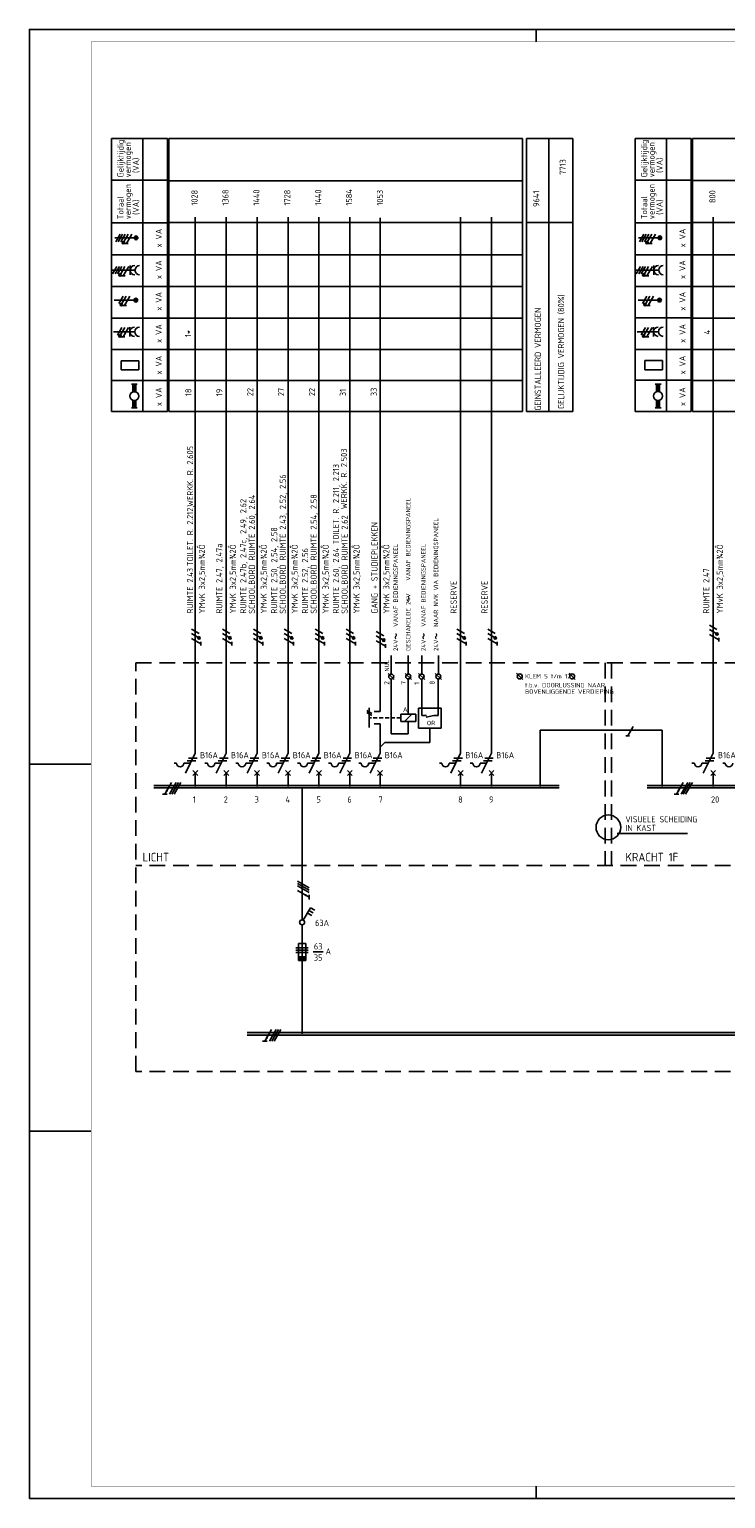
# Model space of a CAD drawing. Header units: millimetres. Extents: x 0 to 841, y 0 to 594.
# Tile 1 of 4: x 0 to 282, y 0 to 594. Entities that reach past the tile are written whole.
import ezdxf
from ezdxf.enums import TextEntityAlignment as Align

# ---------------------------------------------------------------- set-up
doc = ezdxf.new("R2010")
doc.units = ezdxf.units.MM
doc.linetypes.add('HIDDEN', pattern=[9.525, 6.35, -3.175])
doc.layers.get('0').update_dxf_attribs({"linetype": 'CONTINUOUS'})
for name, color, linetype in [('1', 7, 'CONTINUOUS'), ('40', 1, 'CONTINUOUS'), ('70', 1, 'CONTINUOUS'), ('71', 2, 'CONTINUOUS'), ('73', 4, 'CONTINUOUS'), ('BLOKASP', 9, 'CONTINUOUS'), ('EL$2B---_KADER', 4, 'CONTINUOUS'), ('LIJN018', 210, 'CONTINUOUS'), ('LIJN025', 10, 'CONTINUOUS'), ('LIJN035', 50, 'CONTINUOUS'), ('LIJN050', 90, 'CONTINUOUS'), ('TEKST18', 210, 'CONTINUOUS'), ('TEKST25', 10, 'CONTINUOUS'), ('TEKST35', 50, 'CONTINUOUS'), ('TEKST50', 90, 'CONTINUOUS')]:
    doc.layers.add(name, color=color, linetype=linetype)
doc.styles.add('5_0', font='iso.shx')
doc.styles.add('ISO', font='ISO.SHX')
doc.styles.add('NEN', font='iso.shx')
doc.styles.add('ROMAND', font='romand')
doc.styles.get("Standard").update_dxf_attribs({"font": 'iso.shx'})

# ---------------------------------------------------------------- blocks, each defined once
blk = doc.blocks.new('A1')
at = {"layer": 'LIJN025'}
for p, q in [((205, 589), (205, 594)), ((0, 297), (25, 297)), ((0, 148.5), (25, 148.5)), ((205, 0), (205, 5))]:
    blk.add_line(p, q, dxfattribs=at)
blk.add_lwpolyline([(0, 0), (0, 594), (841, 594), (841, 0)], close=True, dxfattribs=at)
at = {"layer": 'LIJN050', "const_width": 0.2}
blk.add_lwpolyline([(836, 5), (836, 589), (25, 589), (25, 5)], close=True, dxfattribs=at)
at = {"layer": 'TEKST25', "style": 'ROMAND', "width": 2.899115}
blk.add_attdef('STATUS', text='', height=2.5, dxfattribs=at).set_placement((795, 71.5), (834, 71.5), align=Align.FIT)
at = {"layer": 'TEKST25', "style": 'ISO'}
for tag, p in [('E', (796.25, 66)), ('NAAM-E', (807.75, 66)), ('DATUM-E', (826, 66)), ('D', (796.25, 61)), ('NAAM-D', (807.75, 61)), ('DATUM-D', (826, 61)), ('C', (796.25, 56)), ('B', (796.25, 51)), ('NAAM-B', (807.75, 51)), ('NAAM-C', (807.75, 56)), ('DATUM-B', (826, 51)), ('DATUM-C', (826, 56)), ('A', (796.25, 46)), ('NAAM-A', (807.75, 46)), ('DATUM-A', (826, 46))]:
    blk.add_attdef(tag, text='', height=2.5, dxfattribs=at).set_placement(p, align=Align.CENTER)
for tag, p in [('DATUM', (673.75, 36.25)), ('SCHAAL', (709, 36.25)), ('GETEKEND', (739.25, 36.25)), ('GECONTOL.', (774, 36.25)), ('FORMAAT', (804.25, 28.25))]:
    blk.add_attdef(tag, p, '', height=2.5, dxfattribs=at)
at = {"layer": 'TEKST35', "style": 'ISO'}
for tag, p in [('PROJECT', (675.5, 72.5)), ('PLAATS', (675.5, 63.5)), ('INSTALLATIE-REGEL1', (675.5, 52.5)), ('INSTALLATIE-REGEL2', (675.5, 43.5))]:
    blk.add_attdef(tag, p, '', height=4, dxfattribs=at)
blk.add_attdef('PROJ.NR.', text='', height=4, dxfattribs=at).set_placement((822, 23), align=Align.CENTER)
at = {"layer": 'TEKST50', "style": 'ISO'}
blk.add_attdef('FILE-NAAM', text='', height=5, dxfattribs=at).set_placement((814.5, 7.5), align=Align.CENTER)
blk = doc.blocks.new('RWS035')
at = {"layer": '71'}
for p, q in [((-2, 8), (2, 8)), ((-1, 2.83), (-1, 8)), ((1, 2.83), (1, 8)), ((2, -8), (-2, -8)), ((-1, -2.83), (-1, -8)), ((1, -2.83), (1, -8))]:
    blk.add_line(p, q, dxfattribs=at)
blk.add_circle((0, 0), 3, dxfattribs=at)
for points in [[(-1, 3), (1, 3), (-1, 8), (1, 8)], [(-1, 3), (-1, 2.9), (0, 3)], [(1, 2.9), (1, 3), (0.1, 3)], [(-1, -3), (-1, -2.9), (-0.1, -3)], [(-1, -8), (1, -8), (-1, -3), (1, -3)], [(1, -3), (1, -2.9), (0.1, -3)]]:
    blk.add_solid(points, dxfattribs=at)
blk = doc.blocks.new('RWS075')
at = {"layer": '71'}
blk.add_line((2, 0), (0, -2), dxfattribs=at)
blk = doc.blocks.new('RWS023', base_point=(227, 181))
at = {"layer": '40', "style": 'NEN'}
blk.add_text('~', height=5, dxfattribs=at).set_placement((223.5, 179.5))

msp = doc.modelspace()

# ---------------------------------------------------------------- linework, layer by layer
at = {"color": 10}
for p, q in [((57.49, 289.51), (54.78, 284.82)), ((59.36, 289.51), (56.66, 284.82)), ((60.3, 289.51), (57.59, 284.82)), ((60.3, 289.51), (57.59, 284.82)), ((61.24, 289.51), (58.53, 284.82)), ((264.37, 289.51), (261.66, 284.82)), ((266.24, 289.51), (263.54, 284.82)), ((267.18, 289.51), (264.47, 284.82)), ((267.18, 289.51), (264.47, 284.82)), ((268.12, 289.51), (265.41, 284.82)), ((55.72, 284.82), (53.84, 284.82)), ((262.6, 284.82), (260.72, 284.82)), ((108.47, 249.64), (113.16, 246.93)), ((108.47, 248.7), (113.16, 246)), ((108.47, 248.7), (113.16, 246)), ((108.47, 247.76), (113.16, 245.06)), ((108.47, 245.89), (113.16, 243.18)), ((113.16, 244.12), (113.16, 242.25)), ((96.17, 184.92), (94.29, 184.92)), ((97.94, 189.61), (95.23, 184.92)), ((99.81, 189.61), (97.1, 184.92)), ((100.75, 189.61), (98.04, 184.92)), ((100.75, 189.61), (98.04, 184.92)), ((101.69, 189.61), (98.98, 184.92))]:
    msp.add_line(p, q, dxfattribs=at)
for p, q in [((60.3, 289.51), (57.59, 284.82)), ((267.18, 289.51), (264.47, 284.82)), ((108.47, 248.7), (113.16, 246)), ((100.75, 189.61), (98.04, 184.92))]:
    msp.add_line(p, q)
at = {"color": 10, "const_width": 0.469}
for points in [[(55.8, 286.11, 1), (55.39, 286.35, 1)], [(262.68, 286.11, 1), (262.27, 286.35, 1)], [(111.87, 244.2, 1), (111.63, 243.79, 1)], [(96.24, 186.21, 1), (95.84, 186.45, 1)]]:
    msp.add_lwpolyline(points, format="xyb", close=True, dxfattribs=at)
at = {"layer": '1', "color": 1}
for p, q in [((36.68, 511.16), (34.93, 508.13)), ((37.68, 511.16), (35.93, 508.13)), ((38.68, 511.16), (36.93, 508.13)), ((39.93, 511.16), (38.21, 508.17)), ((41.43, 511.16), (39.25, 507.38)), ((35.42, 498.16), (33.67, 495.13)), ((36.42, 498.16), (34.67, 495.13)), ((37.42, 498.16), (35.67, 495.13)), ((38.67, 498.16), (36.94, 495.17)), ((40.17, 498.16), (37.98, 494.38)), ((37.93, 486.15), (36.18, 483.12)), ((39.18, 486.15), (37.45, 483.16)), ((40.68, 486.15), (38.49, 482.36)), ((37.33, 473.45), (35.58, 470.42)), ((38.58, 473.45), (36.85, 470.46)), ((40.08, 473.45), (37.89, 469.66)), ((68.62, 349.73), (65.59, 351.48)), ((81.12, 349.73), (78.09, 351.48)), ((93.62, 349.73), (90.59, 351.48)), ((106.12, 349.73), (103.09, 351.48)), ((118.62, 349.73), (115.59, 351.48)), ((131.12, 349.73), (128.09, 351.48)), ((143.32, 348.8), (140.29, 350.55)), ((175.91, 349.73), (172.88, 351.48)), ((188.41, 349.73), (185.38, 351.48)), ((277.98, 349.61), (274.99, 351.33)), ((278.06, 351.33), (275.03, 353.08)), ((68.54, 348.01), (65.55, 349.73)), ((69.37, 345.57), (65.58, 347.76)), ((81.04, 348.01), (78.05, 349.73)), ((81.87, 345.57), (78.08, 347.76)), ((93.54, 348.01), (90.55, 349.73)), ((94.37, 345.57), (90.58, 347.76)), ((106.04, 348.01), (103.05, 349.73)), ((106.87, 345.57), (103.08, 347.76)), ((118.54, 348.01), (115.55, 349.73)), ((119.37, 345.57), (115.58, 347.76)), ((131.04, 348.01), (128.05, 349.73)), ((131.87, 345.57), (128.08, 347.76)), ((143.25, 347.07), (140.26, 348.8)), ((144.07, 344.64), (140.29, 346.82)), ((175.84, 348.01), (172.85, 349.73)), ((176.66, 345.57), (172.88, 347.76)), ((188.34, 348.01), (185.35, 349.73)), ((189.16, 345.57), (185.38, 347.76)), ((278.81, 347.17), (275.02, 349.36)), ((136.48, 318.62), (138.48, 317.47)), ((136.48, 317.82), (138.48, 316.67)), ((244.23, 312.17), (242.04, 308.38)), ((107.78, 222.74), (112.78, 222.74)), ((112.78, 222.74), (107.78, 222.74)), ((107.78, 221.74), (112.78, 221.74)), ((107.78, 220.74), (112.78, 220.74))]:
    msp.add_line(p, q, dxfattribs=at)
at = {"layer": '1', "color": 1, "linetype": 'HIDDEN', "ltscale": 0.25}
msp.add_line((150.21, 315.61), (137.48, 315.61), dxfattribs=at)
at = {"layer": '1', "color": 2}
for p, q in [((150.23, 317.14), (150.23, 314.14)), ((150.23, 317.14), (156.23, 317.14)), ((156.23, 317.14), (156.23, 314.14)), ((156.23, 314.14), (150.23, 314.14)), ((58.5, 297.32), (59.5, 297.32)), ((62.5, 297.32), (65.09, 297.32)), ((63.09, 293.32), (67.1, 301.35)), ((71, 297.32), (72, 297.32)), ((75, 297.32), (77.59, 297.32)), ((75.59, 293.32), (79.6, 301.35)), ((83.5, 297.32), (84.5, 297.32)), ((87.5, 297.32), (90.09, 297.32)), ((88.09, 293.32), (92.1, 301.35)), ((96, 297.32), (97, 297.32)), ((100, 297.32), (102.59, 297.32)), ((100.59, 293.32), (104.6, 301.35)), ((108.5, 297.32), (109.5, 297.32)), ((112.5, 297.32), (115.09, 297.32)), ((113.09, 293.32), (117.1, 301.35)), ((121, 297.32), (122, 297.32)), ((125, 297.32), (127.59, 297.32)), ((125.59, 293.32), (129.6, 301.35)), ((133.21, 297.32), (134.21, 297.32)), ((137.21, 297.32), (139.79, 297.32)), ((137.79, 293.32), (141.81, 301.35)), ((165.8, 297.32), (166.8, 297.32)), ((169.8, 297.32), (172.38, 297.32)), ((170.38, 293.32), (174.4, 301.35)), ((178.3, 297.32), (179.3, 297.32)), ((182.3, 297.32), (184.88, 297.32)), ((182.88, 293.32), (186.9, 301.35)), ((267.94, 297.32), (268.94, 297.32)), ((271.94, 297.32), (274.52, 297.32)), ((272.52, 293.32), (276.54, 301.35)), ((280.44, 297.32), (281.44, 297.32)), ((108.78, 217.49), (108.78, 224.49)), ((108.78, 224.49), (111.78, 224.49)), ((111.78, 224.49), (111.78, 217.49)), ((111.78, 218.99), (108.78, 218.99)), ((111.78, 218.74), (108.78, 218.74)), ((111.78, 218.49), (108.78, 218.49)), ((111.78, 218.24), (108.78, 218.24)), ((111.78, 217.99), (108.78, 217.99)), ((111.78, 217.74), (108.78, 217.74)), ((111.78, 217.49), (108.78, 217.49))]:
    msp.add_line(p, q, dxfattribs=at)
at = {"layer": '1', "color": 1}
for centre in [(37.97, 507.74), (36.7, 494.74), (37.21, 482.72), (36.61, 470.02), (68.62, 347.98), (81.12, 347.98), (93.62, 347.98), (106.12, 347.98), (118.62, 347.98), (131.12, 347.98), (143.32, 347.05), (175.91, 347.98), (188.41, 347.98), (278.06, 349.58)]:
    msp.add_circle(centre, 0.5, dxfattribs=at)
at = {"layer": '1', "color": 2}
for centre in [(61, 297.32), (73.5, 297.32), (86, 297.32), (98.5, 297.32), (111, 297.32), (123.5, 297.32), (135.71, 297.32), (168.3, 297.32), (180.8, 297.32), (270.44, 297.32), (282.94, 297.32)]:
    msp.add_arc(centre, 1.5, 180, 0, dxfattribs=at)
at = {"layer": '70'}
for p, q in [((40.02, 507.38), (38.47, 507.38)), ((38.76, 494.38), (37.2, 494.38)), ((39.27, 482.36), (37.72, 482.36)), ((38.67, 469.66), (37.12, 469.66)), ((69.36, 344.86), (69.36, 346.41)), ((81.86, 344.86), (81.86, 346.41)), ((94.36, 344.86), (94.36, 346.41)), ((106.86, 344.86), (106.86, 346.41)), ((119.36, 344.86), (119.36, 346.41)), ((131.86, 344.86), (131.86, 346.41)), ((144.06, 343.92), (144.06, 345.47)), ((176.65, 344.86), (176.65, 346.41)), ((189.15, 344.86), (189.15, 346.41)), ((278.8, 346.46), (278.8, 348.01)), ((242.73, 308.38), (241.18, 308.38)), ((63.84, 298.32), (67.34, 298.32)), ((64.34, 299.32), (67.84, 299.32)), ((76.34, 298.32), (79.84, 298.32)), ((76.84, 299.32), (80.34, 299.32)), ((88.84, 298.32), (92.34, 298.32)), ((89.34, 299.32), (92.84, 299.32)), ((101.34, 298.32), (104.84, 298.32)), ((101.84, 299.32), (105.34, 299.32)), ((113.84, 298.32), (117.34, 298.32)), ((114.34, 299.32), (117.84, 299.32)), ((126.34, 298.32), (129.84, 298.32)), ((126.84, 299.32), (130.34, 299.32)), ((138.54, 298.32), (142.04, 298.32)), ((139.04, 299.32), (142.54, 299.32)), ((171.13, 298.32), (174.63, 298.32)), ((171.63, 299.32), (175.13, 299.32)), ((183.63, 298.32), (187.13, 298.32)), ((184.13, 299.32), (187.63, 299.32)), ((273.27, 298.32), (276.77, 298.32)), ((273.77, 299.32), (277.27, 299.32)), ((114.79, 221.01), (118.79, 221.01))]:
    msp.add_line(p, q, dxfattribs=at)
at = {"layer": '70', "const_width": 0.5}
for points in [[(37.72, 507.74, 1), (38.22, 507.74, 1)], [(36.45, 494.74, 1), (36.95, 494.74, 1)], [(36.96, 482.72, 1), (37.46, 482.72, 1)], [(36.36, 470.02, 1), (36.86, 470.02, 1)], [(68.62, 348.23, 1), (68.62, 347.73, 1)], [(81.12, 348.23, 1), (81.12, 347.73, 1)], [(93.62, 348.23, 1), (93.62, 347.73, 1)], [(106.12, 348.23, 1), (106.12, 347.73, 1)], [(118.62, 348.23, 1), (118.62, 347.73, 1)], [(131.12, 348.23, 1), (131.12, 347.73, 1)], [(143.32, 347.3, 1), (143.32, 346.8, 1)], [(278.06, 349.83, 1), (278.06, 349.33, 1)]]:
    msp.add_lwpolyline(points, format="xyb", close=True, dxfattribs=at)
at = {"layer": '70'}
for centre, start, end in [((175.91, 347.98), 90, 270), ((175.91, 347.98), 270, 90), ((188.41, 347.98), 90, 270), ((188.41, 347.98), 270, 90)]:
    msp.add_arc(centre, 0.25, start, end, dxfattribs=at)
at = {"layer": '71'}
for p, q in [((33.63, 496.64), (42.71, 496.64)), ((40.71, 494.76), (40.71, 498.52)), ((34.03, 471.75), (42.63, 471.75)), ((40.63, 469.87), (40.63, 473.62)), ((37.09, 456.3), (37.09, 460.06)), ((37.09, 460.06), (44.28, 460.06)), ((44.28, 456.3), (44.28, 460.06)), ((37.09, 456.3), (44.28, 456.3)), ((147.58, 331.1), (145.08, 333.6)), ((154.48, 331.12), (151.98, 333.62)), ((159.87, 331.1), (157.37, 333.6)), ((166.62, 331.12), (164.12, 333.62)), ((197.06, 333.66), (199.56, 331.16)), ((218.27, 333.66), (220.77, 331.16)), ((137.48, 319.72), (137.48, 311.72)), ((141.81, 318.22), (139.48, 318.22)), ((166.49, 319.55), (157.39, 319.55)), ((157.39, 319.55), (157.39, 311.45)), ((163.63, 316.63), (160.53, 315.87)), ((166.49, 311.45), (166.49, 319.55)), ((141.81, 313.22), (139.48, 313.22)), ((157.39, 311.45), (166.49, 311.45)), ((66.1, 292.32), (68.1, 294.32)), ((68.1, 292.32), (66.1, 294.32)), ((78.6, 292.32), (80.6, 294.32)), ((80.6, 292.32), (78.6, 294.32)), ((91.1, 292.32), (93.1, 294.32)), ((93.1, 292.32), (91.1, 294.32)), ((103.6, 292.32), (105.6, 294.32)), ((105.6, 292.32), (103.6, 294.32)), ((116.1, 292.32), (118.1, 294.32)), ((118.1, 292.32), (116.1, 294.32)), ((128.6, 292.32), (130.6, 294.32)), ((130.6, 292.32), (128.6, 294.32)), ((140.81, 292.32), (142.81, 294.32)), ((142.81, 292.32), (140.81, 294.32)), ((175.4, 292.32), (173.4, 294.32)), ((173.4, 292.32), (175.4, 294.32)), ((185.9, 292.32), (187.9, 294.32)), ((187.9, 292.32), (185.9, 294.32)), ((277.54, 292.32), (275.54, 294.32)), ((275.54, 292.32), (277.54, 294.32)), ((110.78, 233.86), (113.68, 238.88)), ((113.06, 237.8), (114.79, 236.8)), ((113.68, 238.88), (115.42, 237.88)), ((112.43, 236.72), (114.17, 235.72))]:
    msp.add_line(p, q, dxfattribs=at)
for centre, radius in [((43.12, 509.73), 0.75), ((43.12, 509.73), 0.5), ((43.12, 509.73), 0.25), ((43.05, 484.53), 0.75), ((43.05, 484.53), 0.5), ((43.05, 484.53), 0.25), ((146.33, 332.35), 1), ((153.23, 332.37), 1), ((158.62, 332.35), 1), ((165.37, 332.37), 1), ((198.31, 332.41), 1), ((219.52, 332.41), 1), ((110.28, 233), 1)]:
    msp.add_circle(centre, radius, dxfattribs=at)
for centre in [(42.59, 496.64), (44.59, 496.64), (42.51, 471.75), (44.51, 471.75)]:
    msp.add_arc(centre, 1.88, 90, 270, dxfattribs=at)
at = {"layer": '73'}
for p, q in [((50.38, 288.33), (214.26, 288.33)), ((50.38, 287.33), (214.26, 287.33)), ((249.88, 288.33), (749.5, 288.33)), ((249.88, 287.33), (749.5, 287.33)), ((88.07, 188.4), (490.82, 188.4)), ((88.07, 187.4), (490.82, 187.4))]:
    msp.add_line(p, q, dxfattribs=at)
for points in [[(214.26, 287.33), (214.26, 288.33), (50.38, 287.33), (50.38, 288.33)], [(749.5, 287.33), (749.5, 288.33), (249.88, 287.33), (249.88, 288.33)], [(490.82, 187.4), (490.82, 188.4), (88.07, 187.4), (88.07, 188.4)]]:
    msp.add_solid(points, dxfattribs=at)
at = {"layer": 'BLOKASP', "color": 9, "linetype": 'Continuous'}
for p, q in [((244.94, 439.48), (244.94, 549.95)), ((244.94, 549.95), (267.61, 549.95)), ((257.61, 439.48), (257.61, 549.95)), ((267.61, 439.48), (267.61, 549.95)), ((244.94, 533.03), (267.61, 533.03)), ((244.94, 515.8), (267.61, 515.8)), ((244.94, 502.91), (267.61, 502.91)), ((244.94, 490.05), (267.61, 490.05)), ((244.94, 477.33), (267.61, 477.33)), ((244.94, 464.56), (267.61, 464.56)), ((244.94, 452.12), (267.61, 452.12)), ((244.94, 439.48), (267.61, 439.48))]:
    msp.add_line(p, q, dxfattribs=at)
at = {"layer": 'BLOKASP', "color": 9}
for p, q in [((248.47, 511.19), (246.72, 508.16)), ((249.47, 511.19), (247.72, 508.16)), ((250.47, 511.19), (248.72, 508.16)), ((251.72, 511.19), (250, 508.21)), ((253.22, 511.19), (251.04, 507.41)), ((254.41, 509.76), (246.33, 509.76)), ((251.81, 507.41), (250.26, 507.41)), ((245.41, 496.67), (254.5, 496.67)), ((247.2, 498.19), (245.45, 495.16)), ((248.2, 498.19), (246.45, 495.16)), ((249.2, 498.19), (247.45, 495.16)), ((250.45, 498.19), (248.73, 495.21)), ((250.54, 494.41), (248.99, 494.41)), ((251.95, 498.19), (249.77, 494.41)), ((252.5, 494.79), (252.5, 498.55)), ((254.34, 484.56), (246.14, 484.56)), ((249.72, 486.18), (247.97, 483.15)), ((250.97, 486.18), (249.24, 483.19)), ((251.06, 482.39), (249.51, 482.39)), ((252.47, 486.18), (250.28, 482.39)), ((245.82, 471.78), (254.42, 471.78)), ((249.12, 473.48), (247.37, 470.45)), ((250.37, 473.48), (248.64, 470.49)), ((250.46, 469.69), (248.91, 469.69)), ((251.87, 473.48), (249.68, 469.69)), ((252.42, 469.9), (252.42, 473.66)), ((248.88, 456.33), (248.88, 460.09)), ((248.88, 460.09), (256.07, 460.09)), ((256.07, 456.33), (256.07, 460.09)), ((248.88, 456.33), (256.07, 456.33))]:
    msp.add_line(p, q, dxfattribs=at)
at = {"layer": 'BLOKASP'}
for p, q in [((253.05, 450.56), (255.45, 450.56)), ((253.65, 447.46), (253.65, 450.56)), ((254.85, 447.46), (254.85, 450.56)), ((255.45, 440.96), (253.05, 440.96)), ((253.65, 444.06), (253.65, 440.96)), ((254.85, 444.06), (254.85, 440.96))]:
    msp.add_line(p, q, dxfattribs=at)
at = {"layer": 'BLOKASP', "color": 9, "const_width": 0.5}
for points in [[(249.5, 507.77, 1), (250, 507.77, 1)], [(248.23, 494.77, 1), (248.73, 494.77, 1)], [(248.75, 482.75, 1), (249.25, 482.75, 1)], [(248.15, 470.05, 1), (248.65, 470.05, 1)]]:
    msp.add_lwpolyline(points, format="xyb", close=True, dxfattribs=at)
at = {"layer": 'BLOKASP', "color": 9}
for centre, radius in [((249.75, 507.77), 0.5), ((254.91, 509.76), 0.75), ((254.91, 509.76), 0.5), ((254.91, 509.76), 0.25), ((248.48, 494.77), 0.5), ((249, 482.75), 0.5), ((254.84, 484.56), 0.75), ((254.84, 484.56), 0.5), ((254.84, 484.56), 0.25), ((248.4, 470.05), 0.5)]:
    msp.add_circle(centre, radius, dxfattribs=at)
at = {"layer": 'BLOKASP'}
msp.add_circle((254.25, 445.76), 1.8, dxfattribs=at)
at = {"layer": 'BLOKASP', "color": 9}
for centre in [(254.38, 496.67), (256.38, 496.67), (254.3, 471.78), (256.3, 471.78)]:
    msp.add_arc(centre, 1.88, 90, 270, dxfattribs=at)
at = {"layer": 'BLOKASP'}
for points in [[(253.65, 447.56), (254.85, 447.56), (253.65, 450.56), (254.85, 450.56)], [(253.65, 447.56), (253.65, 447.5), (254.25, 447.56)], [(254.85, 447.5), (254.85, 447.56), (254.31, 447.56)], [(253.65, 443.96), (253.65, 444.02), (254.19, 443.96)], [(253.65, 440.96), (254.85, 440.96), (253.65, 443.96), (254.85, 443.96)], [(254.85, 443.96), (254.85, 444.02), (254.31, 443.96)]]:
    msp.add_solid(points, dxfattribs=at)
at = {"layer": 'LIJN018', "color": 9, "linetype": 'Continuous'}
for p, q in [((56.42, 439.48), (56.42, 549.82)), ((56.42, 549.82), (199.4, 549.82)), ((268.21, 439.51), (268.21, 549.86)), ((268.21, 549.86), (626.42, 549.86)), ((56.42, 532.82), (199.4, 532.82)), ((268.21, 532.86), (626.42, 532.86)), ((56.42, 515.86), (199.4, 515.86)), ((268.21, 515.89), (626.42, 515.89)), ((56.42, 502.86), (199.4, 502.86)), ((268.21, 502.89), (626.42, 502.89)), ((56.42, 490.08), (199.4, 490.08)), ((268.21, 490.11), (626.42, 490.11)), ((56.42, 477.28), (199.4, 477.28)), ((268.21, 477.31), (626.42, 477.31)), ((56.42, 464.58), (199.4, 464.58)), ((268.21, 464.61), (626.42, 464.61)), ((56.42, 452.08), (199.4, 452.08)), ((268.21, 452.11), (626.42, 452.11)), ((56.42, 439.48), (199.4, 439.48)), ((268.21, 439.51), (626.42, 439.51))]:
    msp.add_line(p, q, dxfattribs=at)
at = {"layer": 'LIJN018', "color": 9}
msp.add_line((199.4, 439.48), (199.4, 549.82), dxfattribs=at)
at = {"layer": 'LIJN025', "linetype": 'Continuous'}
for p, q in [((33.15, 439.45), (33.15, 549.92)), ((33.15, 549.92), (55.82, 549.92)), ((45.82, 439.45), (45.82, 549.92)), ((55.82, 439.45), (55.82, 549.92)), ((200.98, 439.55), (200.98, 549.86)), ((200.98, 549.86), (219.77, 549.86)), ((210.14, 439.55), (210.14, 549.7)), ((219.77, 439.55), (219.77, 549.86)), ((33.15, 533), (55.82, 533)), ((33.15, 515.77), (55.82, 515.77)), ((200.98, 515.86), (219.77, 515.86)), ((33.15, 502.88), (55.82, 502.88)), ((33.15, 490.02), (55.82, 490.02)), ((33.15, 477.3), (55.82, 477.3)), ((33.15, 464.53), (55.82, 464.53)), ((33.15, 452.09), (55.82, 452.09)), ((33.15, 439.45), (55.82, 439.45))]:
    msp.add_line(p, q, dxfattribs=at)
at = {"layer": 'LIJN025'}
for p, q in [((200.98, 439.55), (219.77, 439.55)), ((154.71, 317.14), (151.71, 314.14)), ((237.67, 268.9), (266.17, 268.9))]:
    msp.add_line(p, q, dxfattribs=at)
at = {"layer": 'LIJN025', "linetype": 'HIDDEN'}
for p, q in [((43.1, 337.9), (769.35, 337.9)), ((43.1, 172.65), (43.1, 337.9)), ((232.92, 337.9), (232.92, 255.9)), ((235.42, 337.9), (235.42, 255.9)), ((769.35, 255.9), (43.1, 255.9)), ((769.35, 172.65), (43.1, 172.65))]:
    msp.add_line(p, q, dxfattribs=at)
at = {"layer": 'LIJN035'}
for p, q in [((67.1, 301.35), (67.1, 518.1)), ((79.6, 301.35), (79.6, 518.1)), ((92.1, 301.35), (92.1, 518.1)), ((104.6, 301.35), (104.6, 518.1)), ((117.1, 301.35), (117.1, 518.1)), ((129.6, 301.35), (129.6, 518.1)), ((141.81, 318.22), (141.81, 517.86)), ((174.4, 301.35), (174.4, 518.1)), ((186.9, 301.35), (186.9, 518.1)), ((276.54, 301.35), (276.54, 518.1)), ((42.62, 509.73), (34.54, 509.73)), ((42.55, 484.53), (34.35, 484.53)), ((146.37, 333.34), (146.37, 340.87)), ((153.21, 333.37), (153.21, 340.87)), ((158.66, 333.34), (158.66, 340.87)), ((165.39, 333.34), (165.39, 340.87)), ((146.36, 309.24), (146.36, 331.37)), ((153.21, 317.14), (153.21, 331.37)), ((158.66, 316.63), (158.66, 331.37)), ((165.36, 316.63), (165.36, 331.37)), ((158.66, 316.63), (160.64, 316.63)), ((163.63, 316.63), (165.36, 316.63)), ((141.81, 301.35), (141.81, 313.22)), ((146.36, 309.24), (153.23, 309.24)), ((153.23, 314.14), (153.23, 309.24)), ((161.98, 305.74), (161.98, 311.45)), ((206.61, 287.9), (206.61, 310.65)), ((206.61, 310.65), (255.85, 310.65)), ((255.85, 287.9), (255.85, 310.65)), ((143.81, 305.74), (161.98, 305.74)), ((67.1, 287.9), (67.1, 293.4)), ((79.6, 287.9), (79.6, 293.4)), ((92.1, 287.9), (92.1, 293.4)), ((104.6, 287.9), (104.6, 293.4)), ((117.1, 287.9), (117.1, 293.4)), ((129.6, 287.9), (129.6, 293.4)), ((141.81, 287.9), (141.81, 293.4)), ((174.4, 287.9), (174.4, 293.4)), ((186.9, 287.9), (186.9, 293.4)), ((255.85, 287.9), (255.85, 293.4)), ((276.54, 287.9), (276.54, 293.4)), ((110.28, 234), (110.28, 287.4)), ((110.28, 232), (110.28, 187.9))]:
    msp.add_line(p, q, dxfattribs=at)
msp.add_circle((234.17, 271.4), 5, dxfattribs=at)

# ---------------------------------------------------------------- block references
at = {"layer": 'EL$2B---_KADER'}
msp.add_blockref('A1', (0, 0), dxfattribs=at)
at = {"layer": 'LIJN035', "xscale": 0.6000000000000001, "yscale": 0.6000000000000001, "zscale": 0.6000000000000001}
msp.add_blockref('RWS035', (42.46, 445.73), dxfattribs=at)
at = {"layer": 'LIJN035', "rotation": 90}
for p in [(154.37, 365.64), (149.32, 350.63), (160.53, 350.63), (165.62, 350.63)]:
    msp.add_blockref('RWS023', p, dxfattribs=at)
at = {"layer": 'TEKST25'}
msp.add_blockref('RWS075', (141.81, 305.74), dxfattribs=at)

# ---------------------------------------------------------------- texts
at = {"layer": '40', "linetype": 'Continuous', "style": 'NEN'}
for s, p in [('Gelijktijdig', (38.07, 534.17)), ('vermogen', (41.07, 534.17)), ('(VA)', (44.32, 535.92)), ('vermogen', (41.07, 517.25)), ('Totaal', (38.07, 517.25)), ('(VA)', (44.32, 519)), ('x VA', (53.57, 505.82)), ('x VA', (53.57, 493.04)), ('x VA', (53.57, 480.26)), ('x VA', (53.57, 467.24)), ('x VA', (53.57, 454.46)), ('x VA', (53.57, 441.68))]:
    msp.add_text(s, height=2.5, rotation=90, dxfattribs=at).set_placement(p)
at = {"layer": '40', "style": 'NEN'}
for s, p in [('7713', (216.96, 538.35)), ('9641', (206.23, 525.53)), ('GELIJKTIJDIG VERMOGEN (80%)', (216.28, 463.69)), ('GEINSTALLEERD VERMOGEN', (206.88, 460.67))]:
    msp.add_text(s, height=2.5, rotation=90, dxfattribs=at).set_placement(p, align=Align.CENTER)
for s, height, p in [('1028', 2.5, (68.04, 522.74)), ('1368', 2.5, (80.54, 522.74)), ('1440', 2.5, (93.04, 522.74)), ('1728', 2.5, (105.54, 522.74)), ('1440', 2.5, (118.04, 522.74)), ('1584', 2.5, (130.54, 522.74)), ('1053', 2.5, (143.04, 522.74)), (' 800', 2.5, (277.48, 522.25)), ('1*', 2.5, (65.43, 469.59)), ('4', 2.5, (275.32, 470.7)), ('18', 2.5, (65.54, 445.72)), ('19', 2.5, (78.04, 445.72)), ('22', 2.5, (90.54, 445.72)), ('27', 2.5, (103.04, 445.72)), ('22', 2.5, (115.54, 445.72)), ('31', 2.5, (128.04, 445.72)), ('33', 2.5, (140.54, 445.72)), ('WERKK. R. 2.605', 2.5, (66.24, 401)), ('WERKK. R. 2.503', 2.5, (128.49, 400)), ('SCHOOLBORD RUIMTE 2.43, 2.52, 2.56', 2.5, (103.74, 357.75)), ('TOILET. R. 2.211, 2.213', 2.5, (125.24, 385.75)), ('RUIMTE 2.47b, 2.47c, 2.49, 2.62', 2.5, (87.74, 357.75)), ('SCHOOLBORD RUIMTE 2.60, 2.64', 2.5, (91.24, 357.75)), ('SCHOOLBORD RUIMTE 2.54, 2.58', 2.5, (116.24, 357.75)), ('TOILET. R. 2.212,', 2.5, (66.24, 377)), ('SCHOOLBORD RUIMTE 2.62', 2.5, (128.74, 357.75)), ('RUIMTE 2.50, 2.54, 2.58', 2.5, (100.24, 357.75)), ('GANG + STUDIEPLEKKEN ', 2.5, (140.82, 357.75)), (' YMvK 3x2,5mm¾2Ô', 2.5, (71.04, 356.25)), ('RUIMTE 2.47, 2.47a', 2.5, (78.04, 357.75)), (' YMvK 3x2,5mm¾2Ô', 2.5, (83.54, 356.25)), (' YMvK 3x2,5mm¾2Ô', 2.5, (96.04, 356.25)), (' YMvK 3x2,5mm¾2Ô', 2.5, (108.54, 356.25)), (' YMvK 3x2,5mm¾2Ô', 2.5, (121.04, 356.25)), (' YMvK 3x2,5mm¾2Ô', 2.5, (133.54, 356.25)), (' YMvK 3x2,5mm¾2Ô', 2.5, (133.54, 356.25)), (' YMvK 3x2,5mm¾2Ô', 2.5, (145.61, 356.25)), (' YMvK 3x2,5mm¾2Ô', 2.5, (280.48, 356.25)), ('RUIMTE 2.52, 2.56', 2.5, (112.74, 357.75)), ('RUIMTE 2.60, 2.64', 2.5, (125.24, 357.75)), ('RUIMTE 2.43', 2.5, (66.24, 357.87)), ('RUIMTE 2.47', 2.5, (274.98, 357.75)), ('RESERVE', 2.5, (172.83, 357.75)), ('RESERVE', 2.5, (185.33, 357.75)), ('2', 2, (145.53, 329)), ('7', 2, (152.23, 329.04)), ('1', 2, (157.68, 329.04)), ('8', 2, (163.9, 329.04))]:
    msp.add_text(s, height=height, rotation=90, dxfattribs=at).set_placement(p)
for s, height, p in [('A', 2, (151.02, 317.99)), ('OR', 1.8, (160.76, 312.66)), ('B16A', 2.5, (69.02, 299.33)), ('B16A', 2.5, (81.52, 299.33)), ('B16A', 2.5, (94.02, 299.33)), ('B16A', 2.5, (106.52, 299.33)), ('B16A', 2.5, (119.02, 299.33)), ('B16A', 2.5, (131.52, 299.33)), ('B16A', 2.5, (143.72, 299.33)), ('B16A', 2.5, (176.31, 299.33)), ('B16A', 2.5, (188.81, 299.33)), ('B16A', 2.5, (278.45, 299.33)), ('A', 2.5, (119.79, 220.01))]:
    msp.add_text(s, height=height, dxfattribs=at).set_placement(p)
for s, p in [('35', (116.79, 217.51)), ('63', (116.79, 222.01))]:
    msp.add_text(s, height=2.5, dxfattribs=at).set_placement(p, align=Align.CENTER)
at = {"layer": 'BLOKASP', "color": 9, "linetype": 'Continuous', "style": 'NEN'}
for s, p in [('Gelijktijdig', (249.86, 534.2)), ('vermogen', (252.86, 534.2)), ('(VA)', (256.11, 535.95)), ('vermogen', (252.86, 517.28)), ('Totaal', (249.86, 517.28)), ('(VA)', (256.11, 519.03)), ('x VA', (265.36, 505.85)), ('x VA', (265.36, 493.07)), ('x VA', (265.36, 480.29)), ('x VA', (265.36, 467.27)), ('x VA', (265.36, 454.49)), ('x VA', (265.36, 441.71))]:
    msp.add_text(s, height=2.5, rotation=90, dxfattribs=at).set_placement(p)
at = {"layer": 'TEKST18', "style": 'NEN'}
for s, p in [('GESCHAKELDE 24V    VANAF BEDIENINGSPANEEL', (154.09, 342.68)), ('24V    NAAR NVK VIA BEDIENINGSPANEEL', (165.34, 342.68)), ('24V    VANAF BEDIENINGSPANEEL', (149.03, 342.68)), ('24V    VANAF BEDIENINGSPANEEL', (160.25, 342.68)), ('NUL', (145.49, 334.33))]:
    msp.add_text(s, height=1.8, rotation=90, dxfattribs=at).set_placement(p)
at = {"layer": 'TEKST18'}
for s, p in [('KLEM 5 t/m 12', (200.44, 331.57)), ('t.b.v. DOORLUSSING NAAR', (200.44, 327.97)), ('BOVENLIGGENDE VERDIEPING', (200.44, 325.37))]:
    msp.add_text(s, height=1.8, dxfattribs=at).set_placement(p)
at = {"layer": 'TEKST25', "style": '5_0'}
for s, p in [('1', (66.1, 281.4)), ('2', (78.6, 281.4)), ('3', (91.1, 281.4)), ('4', (103.6, 281.4)), ('5', (116.1, 281.4)), ('6', (128.6, 281.4)), ('7', (141.2, 281.4)), ('8', (173.4, 281.4)), ('9', (185.9, 281.4)), ('20', (275.66, 281.4)), ('VISUELE SCHEIDING', (241.03, 273.4)), ('IN KAST', (241.03, 269.9)), ('63A', (115.53, 231.5))]:
    msp.add_text(s, height=2.5, dxfattribs=at).set_placement(p)
at = {"layer": 'TEKST35', "linetype": 'HIDDEN', "style": 'ISO'}
for s, p in [('LICHT', (45.78, 257.59)), ('KRACHT 1F', (241.09, 257.59))]:
    msp.add_text(s, height=3.5, dxfattribs=at).set_placement(p)

doc.saveas('drawing.dxf')
